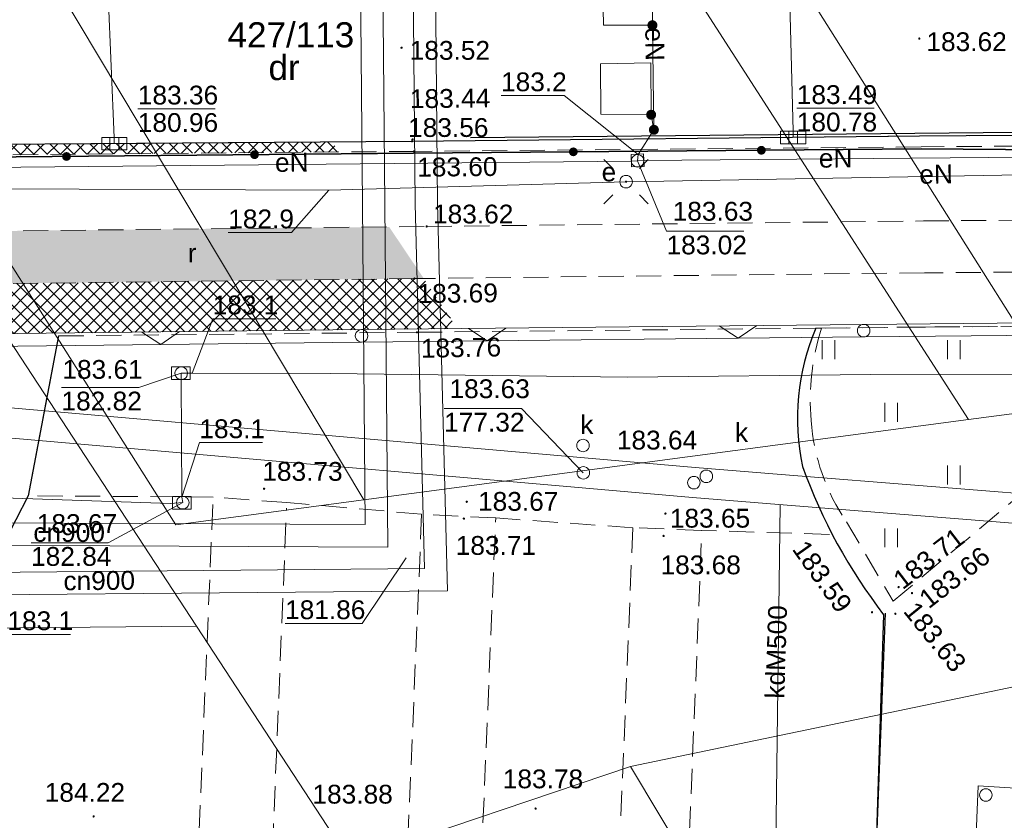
# Model space of a CAD drawing. Extents: x 8014 to 6635291, y -5609 to 5765892.
# Tile 87 of 158: x 6601229 to 6601269, y 5731807 to 5731839. Entities that reach past the tile are written whole.
import ezdxf
from ezdxf.enums import TextEntityAlignment as Align

# ---------------------------------------------------------------- set-up
doc = ezdxf.new("R2010")
doc.units = 0
doc.linetypes.add('PRZER2-1', pattern=[1.5, 1, -0.5])
doc.linetypes.add('PRZER3-1', pattern=[2, 1.5, -0.5])
doc.layers.get('0').update_dxf_attribs({"linetype": 'CONTINUOUS'})
doc.layers.add('A-SZRAF- DROGI', color=130, linetype='CONTINUOUS')
doc.layers.add('a_zieleń', color=80, linetype='CONTINUOUS')
for name, color, linetype, lineweight in [('a_krawężnik', 7, 'CONTINUOUS', 30), ('EGDE_O', 7, 'CONTINUOUS', 18), ('GEPIPP', 7, 'CONTINUOUS', 18), ('GESDZI', 7, 'CONTINUOUS', 18), ('GSLKEK', 7, 'CONTINUOUS', 18), ('GSLKOG', 7, 'CONTINUOUS', 35), ('GSLKRW', 7, 'CONTINUOUS', 25), ('GSPIPD', 7, 'CONTINUOUS', 18), ('GSPWPS', 7, 'CONTINUOUS', 13), ('GSPWPS_O', 7, 'CONTINUOUS', 13), ('GSSIIN', 7, 'CONTINUOUS', 18), ('GSSINN', 7, 'CONTINUOUS', 18), ('GSSKOA', 7, 'CONTINUOUS', 18), ('GSSKOD', 7, 'CONTINUOUS', 18), ('GSSROW', 7, 'CONTINUOUS', 18), ('GSSROW_O', 7, 'CONTINUOUS', 18), ('GSSUTR', 7, 'CONTINUOUS', 18), ('GUPELA', 7, 'CONTINUOUS', 18), ('GUPIKP', 7, 'CONTINUOUS', 18), ('GUPIWZ', 7, 'CONTINUOUS', 18), ('GUPIWZ_O', 7, 'CONTINUOUS', 18), ('GUPPRZ_O', 7, 'CONTINUOUS', 18)]:
    doc.layers.add(name, color=color, linetype=linetype, lineweight=lineweight)
for name, color, linetype, lineweight, true_color in [('EGUG_O', 7, 'CONTINUOUS', 18, 0x008000), ('GULCPR', 7, 'CONTINUOUS', 18, 0xd200d2), ('GULCPR_O', 7, 'CONTINUOUS', 18, 0xd200d2), ('GULEPR', 1, 'CONTINUOUS', 18, 0xff0000), ('GULEPR_O', 1, 'CONTINUOUS', 18, 0xff0000), ('GULKPR', 7, 'CONTINUOUS', 18, 0x803300), ('GULKPR_O', 7, 'CONTINUOUS', 18, 0x803300), ('GULTPR', 7, 'CONTINUOUS', 18, 0xff9100), ('GUPEUT', 1, 'CONTINUOUS', 18, 0xff0000), ('GUPKKS', 7, 'CONTINUOUS', 18, 0x803300), ('GUPKSD', 7, 'CONTINUOUS', 18, 0x803300)]:
    doc.layers.add(name, color=color, linetype=linetype, lineweight=lineweight, true_color=true_color)
doc.styles.add('Arial', font='arial.ttf')
pattern_1 = [(45, (3365827.47042, 2822255.7523), (-0.265165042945, 0.265165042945), []), (135, (3365827.47042, 2822255.7523), (-0.265165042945, -0.265165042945), [])]

# ---------------------------------------------------------------- blocks, each defined once
blk = doc.blocks.new('D_GSPWPS1')
blk.add_hatch(color=0).paths.add_polyline_path([(-0.045, 0), (-0.043467, -0.011647), (-0.038971, -0.0225), (-0.03182, -0.03182), (-0.0225, -0.038971), (-0.011647, -0.043467), (0, -0.045), (0.011647, -0.043467), (0.0225, -0.038971), (0.03182, -0.03182), (0.038971, -0.0225), (0.043467, -0.011647), (0.045, 0), (0.043467, 0.011647), (0.038971, 0.0225), (0.03182, 0.03182), (0.0225, 0.038971), (0.011647, 0.043467), (0, 0.045), (-0.011647, 0.043467), (-0.0225, 0.038971), (-0.03182, 0.03182), (-0.038971, 0.0225), (-0.043467, 0.011647)])
blk = doc.blocks.new('D_GUPKSD1_1')
at = {"color": 0}
blk.add_lwpolyline([(0, 0.25), (0.064705, 0.241481), (0.125, 0.216506), (0.176777, 0.176777), (0.216506, 0.125), (0.241481, 0.064705), (0.25, 0), (0.241481, -0.064705), (0.216506, -0.125), (0.176777, -0.176777), (0.125, -0.216506), (0.064705, -0.241481), (0, -0.25), (-0.064705, -0.241481), (-0.125, -0.216506), (-0.176777, -0.176777), (-0.216506, -0.125), (-0.241481, -0.064705), (-0.25, 0), (-0.241481, 0.064705), (-0.216506, 0.125), (-0.176777, 0.176777), (-0.125, 0.216506), (-0.064705, 0.241481)], close=True, dxfattribs=at)
blk = doc.blocks.new('D_GUPIWZ1_1')
at = {"color": 0}
blk.add_lwpolyline([(0, 0.25), (0.064705, 0.241481), (0.125, 0.216506), (0.176777, 0.176777), (0.216506, 0.125), (0.241481, 0.064705), (0.25, 0), (0.241481, -0.064705), (0.216506, -0.125), (0.176777, -0.176777), (0.125, -0.216506), (0.064705, -0.241481), (0, -0.25), (-0.064705, -0.241481), (-0.125, -0.216506), (-0.176777, -0.176777), (-0.216506, -0.125), (-0.241481, -0.064705), (-0.25, 0), (-0.241481, 0.064705), (-0.216506, 0.125), (-0.176777, 0.176777), (-0.125, 0.216506), (-0.064705, 0.241481)], close=True, dxfattribs=at)
blk = doc.blocks.new('D_GUPKKS1')
at = {"color": 0}
blk.add_lwpolyline([(0.5, -0.25), (-0.5, -0.25), (-0.5, 0.25), (0.5, 0.25)], close=True, dxfattribs=at)
for points in [[(-0.175, -0.25), (-0.175, 0.25)], [(0.175, -0.25), (0.175, 0.25)]]:
    blk.add_lwpolyline(points, dxfattribs=at)
blk = doc.blocks.new('D_GUPIWZ1_2')
at = {"color": 0}
blk.add_lwpolyline([(-0.25, -0.25), (0.25, -0.25), (0.25, 0.25), (-0.25, 0.25)], close=True, dxfattribs=at)
blk = doc.blocks.new('D_GUPIKP1_1')
at = {"color": 0}
blk.add_lwpolyline([(0, 0.25), (0.064705, 0.241481), (0.125, 0.216506), (0.176777, 0.176777), (0.216506, 0.125), (0.241481, 0.064705), (0.25, 0), (0.241481, -0.064705), (0.216506, -0.125), (0.176777, -0.176777), (0.125, -0.216506), (0.064705, -0.241481), (0, -0.25), (-0.064705, -0.241481), (-0.125, -0.216506), (-0.176777, -0.176777), (-0.216506, -0.125), (-0.241481, -0.064705), (-0.25, 0), (-0.241481, 0.064705), (-0.216506, 0.125), (-0.176777, 0.176777), (-0.125, 0.216506), (-0.064705, 0.241481)], close=True, dxfattribs=at)
blk = doc.blocks.new('D_GUPEUT1')
blk.add_hatch(color=0).paths.add_polyline_path([(-0.2, 0), (-0.193185, -0.051764), (-0.173205, -0.1), (-0.141421, -0.141421), (-0.1, -0.173205), (-0.051764, -0.193185), (0, -0.2), (0.051764, -0.193185), (0.1, -0.173205), (0.141421, -0.141421), (0.173205, -0.1), (0.193185, -0.051764), (0.2, 0), (0.193185, 0.051764), (0.173205, 0.1), (0.141421, 0.141421), (0.1, 0.173205), (0.051764, 0.193185), (0, 0.2), (-0.051764, 0.193185), (-0.1, 0.173205), (-0.141421, 0.141421), (-0.173205, 0.1), (-0.193185, 0.051764)])
blk = doc.blocks.new('D_GUPIWZ1_3')
at = {"color": 0}
blk.add_lwpolyline([(0.375, -0.25), (-0.375, -0.25), (-0.375, 0.25), (0.375, 0.25)], close=True, dxfattribs=at)
blk = doc.blocks.new('D_GSPIPD1')
at = {"color": 0}
blk.add_lwpolyline([(0, 0.25), (0.064705, 0.241481), (0.125, 0.216506), (0.176777, 0.176777), (0.216506, 0.125), (0.241481, 0.064705), (0.25, 0), (0.241481, -0.064705), (0.216506, -0.125), (0.176777, -0.176777), (0.125, -0.216506), (0.064705, -0.241481), (0, -0.25), (-0.064705, -0.241481), (-0.125, -0.216506), (-0.176777, -0.176777), (-0.216506, -0.125), (-0.241481, -0.064705), (-0.25, 0), (-0.241481, 0.064705), (-0.216506, 0.125), (-0.176777, 0.176777), (-0.125, 0.216506), (-0.064705, 0.241481)], close=True, dxfattribs=at)
blk = doc.blocks.new('D_KTOK03')
at = {"color": 0}
blk.add_lwpolyline([(-0.75, -0.25), (0, 0.25), (0.75, -0.25)], dxfattribs=at)
blk = doc.blocks.new('D_KOLO')
blk.add_hatch(color=0).paths.add_polyline_path([(-0.175, 0), (-0.169037, -0.045293), (-0.151554, -0.0875), (-0.123744, -0.123744), (-0.0875, -0.151554), (-0.045293, -0.169037), (0, -0.175), (0.045293, -0.169037), (0.0875, -0.151554), (0.123744, -0.123744), (0.151554, -0.0875), (0.169037, -0.045293), (0.175, 0), (0.169037, 0.045293), (0.151554, 0.0875), (0.123744, 0.123744), (0.0875, 0.151554), (0.045293, 0.169037), (0, 0.175), (-0.045293, 0.169037), (-0.0875, 0.151554), (-0.123744, 0.123744), (-0.151554, 0.0875), (-0.169037, 0.045293)])
blk = doc.blocks.new('D_GEPIPP1')
at = {"color": 0}
blk.add_lwpolyline([(0, 0.25), (0.064705, 0.241481), (0.125, 0.216506), (0.176777, 0.176777), (0.216506, 0.125), (0.241481, 0.064705), (0.25, 0), (0.241481, -0.064705), (0.216506, -0.125), (0.176777, -0.176777), (0.125, -0.216506), (0.064705, -0.241481), (0, -0.25), (-0.064705, -0.241481), (-0.125, -0.216506), (-0.176777, -0.176777), (-0.216506, -0.125), (-0.241481, -0.064705), (-0.25, 0), (-0.241481, 0.064705), (-0.216506, 0.125), (-0.176777, 0.176777), (-0.125, 0.216506), (-0.064705, 0.241481)], close=True, dxfattribs=at)
blk = doc.blocks.new('D_GUPELA2')
blk.add_hatch(color=0).paths.add_polyline_path([(-0.001087, 0.044987), (0.011881, 0.043403), (0.021281, 0.03965), (0.030065, 0.033482), (0.038133, 0.023893), (0.043117, 0.012881), (0.044986, 0.001113), (0.044323, -0.007777), (0.040557, -0.019497), (0.033417, -0.030138), (0.024849, -0.037517), (0.013788, -0.042836), (0.002013, -0.044955), (-0.00982, -0.043916), (-0.020466, -0.040077), (-0.029541, -0.033946), (-0.036867, -0.025804), (-0.04187, -0.01649), (-0.04461, -0.005909), (-0.044532, 0.006476), (-0.041285, 0.017903), (-0.034764, 0.028574), (-0.024479, 0.03776), (-0.013449, 0.042943)])
at = {"color": 0}
for points in [[(-0.883883, 0.883883), (-0.53033, 0.53033)], [(0.883883, 0.883883), (0.53033, 0.53033)], [(-0.883883, -0.883883), (-0.53033, -0.53033)], [(0.883883, -0.883883), (0.53033, -0.53033)]]:
    blk.add_lwpolyline(points, dxfattribs=at)
blk = doc.blocks.new('D_GUPELA1')
at = {"color": 0}
blk.add_lwpolyline([(0, 0.25), (0.064705, 0.241481), (0.125, 0.216506), (0.176777, 0.176777), (0.216506, 0.125), (0.241481, 0.064705), (0.25, 0), (0.241481, -0.064705), (0.216506, -0.125), (0.176777, -0.176777), (0.125, -0.216506), (0.064705, -0.241481), (0, -0.25), (-0.064705, -0.241481), (-0.125, -0.216506), (-0.176777, -0.176777), (-0.216506, -0.125), (-0.241481, -0.064705), (-0.25, 0), (-0.241481, 0.064705), (-0.216506, 0.125), (-0.176777, 0.176777), (-0.125, 0.216506), (-0.064705, 0.241481)], close=True, dxfattribs=at)
blk = doc.blocks.new('D_GSSUTR1')
at = {"color": 0}
for points in [[(-0.25666, 0.36165), (-0.25666, -0.38835)], [(0.24334, -0.38835), (0.24334, 0.36165)]]:
    blk.add_lwpolyline(points, dxfattribs=at)

msp = doc.modelspace()

# ---------------------------------------------------------------- hatches: boundary and pattern name
at = {"layer": 'A-SZRAF- DROGI', "linetype": 'ByBlock', "lineweight": 0}
h = msp.add_hatch(dxfattribs=at)
h.set_pattern_fill('ANSI37', color=253, scale=3, style=0)
h.set_pattern_definition(pattern_1)
edge = h.paths.add_edge_path()
edge.add_arc((6601135.049, 5731828.595), 3.119, 11.8601, 83.2948, ccw=False)
edge.add_line((6601138.101, 5731829.236), (6601138.113, 5731827.991))
edge.add_line((6601138.113, 5731827.991), (6601139.904, 5731827.638))
edge.add_line((6601139.904, 5731827.638), (6601142.298, 5731827.229))
edge.add_line((6601142.298, 5731827.229), (6601144.865, 5731826.872))
edge.add_line((6601144.865, 5731826.872), (6601158.368, 5731826.512))
edge.add_arc((6601157.926, 5731849.408), 22.9, 271.1058, 285.8097)
edge.add_arc((6601157.926, 5731849.408), 22.9, 285.8097, 297.833)
edge.add_line((6601168.618, 5731829.157), (6601168.763, 5731829.218))
edge.add_line((6601168.763, 5731829.218), (6601167.783, 5731830.984))
edge.add_arc((6601162.923, 5731859.008), 28.442, 271.5412, 279.8385, ccw=False)
edge.add_line((6601163.688, 5731830.576), (6601144.991, 5731830.954))
edge.add_line((6601144.991, 5731830.954), (6601141.296, 5731831.184))
edge.add_arc((6601145.096, 5731909.341), 78.25, 262.89202, 267.21705, ccw=False)
edge = h.paths.add_edge_path()
edge.add_line((6601173.522, 5731832.264), (6601173.254, 5731831.753))
edge.add_line((6601173.254, 5731831.753), (6601173.397, 5731831.785))
edge.add_arc((6601184.528, 5731790.229), 43.021, 95.6077, 104.9947, ccw=False)
edge.add_line((6601180.324, 5731833.044), (6601185.268, 5731833.104))
edge.add_line((6601185.268, 5731833.104), (6601204.678, 5731833.279))
edge.add_line((6601204.678, 5731833.279), (6601224.915, 5731833.484))
edge.add_line((6601224.915, 5731833.484), (6601242.156, 5731833.635))
edge.add_line((6601242.156, 5731833.635), (6601241.887, 5731834.035))
edge.add_line((6601241.887, 5731834.035), (6601224.921, 5731833.908))
edge.add_line((6601224.921, 5731833.908), (6601204.854, 5731833.717))
edge.add_line((6601204.854, 5731833.717), (6601185.258, 5731833.535))
edge.add_line((6601185.258, 5731833.535), (6601179.889, 5731833.497))
edge.add_arc((6601186.454, 5731783.655), 50.273, 97.5032, 101.9994)
edge.add_line((6601176.002, 5731832.829), (6601174.522, 5731832.491))
edge.add_line((6601174.522, 5731832.491), (6601173.522, 5731832.264))
at = {"layer": 'A-SZRAF- DROGI', "linetype": 'ByBlock', "lineweight": 0, "transparency": 33554559}
h = msp.add_hatch(color=253, dxfattribs=at)
edge = h.paths.add_edge_path()
edge.add_line((6601096.742, 5731831.841), (6601097.209, 5731831.653))
edge.add_arc((6601099.591, 5731836.299), 5.221, 242.8531, 270.3939)
edge.add_line((6601099.627, 5731831.078), (6601104.261, 5731830.87))
edge.add_line((6601104.261, 5731830.87), (6601110.45, 5731830.578))
edge.add_arc((6601109.502, 5731810.601), 20, 74.8645, 87.2829, ccw=False)
edge.add_line((6601114.724, 5731829.907), (6601120.388, 5731828.375))
edge.add_arc((6601125.61, 5731847.681), 20, 254.8645, 260.2477)
edge.add_line((6601122.222, 5731827.97), (6601104.31, 5731828.801))
edge.add_line((6601104.31, 5731828.801), (6601098.736, 5731829.044))
edge.add_arc((6601099.468, 5731836.321), 7.313, 237.4214, 264.2566, ccw=False)
edge.add_line((6601095.53, 5731830.158), (6601096.742, 5731831.841))
edge.add_line((6601096.742, 5731831.841), (6601096.742, 5731831.841))
edge = h.paths.add_edge_path()
edge.add_line((6601147.321, 5731826.807), (6601144.865, 5731826.872))
edge.add_arc((6601154.924, 5731908.521), 82.266, 262.55488, 262.97666, ccw=False)
edge.add_line((6601144.264, 5731826.948), (6601138.12, 5731827.233))
edge.add_line((6601138.12, 5731827.233), (6601138.133, 5731825.909))
edge.add_arc((6601145.621, 5731850.313), 25.527, 252.9427, 266.949)
edge.add_line((6601144.262, 5731824.822), (6601158.348, 5731824.461))
edge.add_line((6601158.348, 5731824.461), (6601164.801, 5731825.446))
edge.add_line((6601164.801, 5731825.446), (6601166.102, 5731825.936))
edge.add_line((6601166.102, 5731825.936), (6601168.791, 5731826.948))
edge.add_line((6601168.791, 5731826.948), (6601172.411, 5731828.026))
edge.add_line((6601172.411, 5731828.026), (6601173.992, 5731828.189))
edge.add_arc((6601186.035, 5732243.68), 415.666, 268.33976, 269.91165)
edge.add_line((6601185.394, 5731828.015), (6601205.043, 5731828.193))
edge.add_line((6601205.043, 5731828.193), (6601225.232, 5731828.343))
edge.add_line((6601225.232, 5731828.343), (6601245.543, 5731828.59))
edge.add_line((6601245.543, 5731828.59), (6601244.161, 5731830.648))
edge.add_line((6601244.161, 5731830.648), (6601225.062, 5731830.445))
edge.add_line((6601225.062, 5731830.445), (6601204.999, 5731830.246))
edge.add_line((6601204.999, 5731830.246), (6601185.122, 5731830.062))
edge.add_line((6601185.122, 5731830.062), (6601179.527, 5731830.121))
edge.add_line((6601179.527, 5731830.121), (6601173.833, 5731830.237))
edge.add_line((6601173.833, 5731830.237), (6601172.347, 5731830.025))
edge.add_line((6601172.347, 5731830.025), (6601168.763, 5731829.218))
edge.add_line((6601168.763, 5731829.218), (6601168.618, 5731829.157))
edge.add_arc((6601157.926, 5731849.408), 22.9, 271.1058, 297.833, ccw=False)
edge.add_line((6601158.368, 5731826.512), (6601147.321, 5731826.807))
at = {"layer": 'A-SZRAF- DROGI', "linetype": 'ByBlock', "lineweight": 0}
h = msp.add_hatch(dxfattribs=at)
h.set_pattern_fill('ANSI37', color=253, scale=3, style=0)
h.set_pattern_definition(pattern_1)
h.paths.add_polyline_path([(6601164.801, 5731825.446), (6601168.791, 5731826.948), (6601168.821, 5731824.474), (6601166.454, 5731823.503)])
edge = h.paths.add_edge_path()
edge.add_line((6601172.476, 5731825.895), (6601172.411, 5731828.026))
edge.add_line((6601172.411, 5731828.026), (6601173.992, 5731828.189))
edge.add_arc((6601186.035, 5732243.68), 415.666, 268.33976, 269.91165)
edge.add_line((6601185.394, 5731828.015), (6601205.043, 5731828.193))
edge.add_line((6601205.043, 5731828.193), (6601225.232, 5731828.343))
edge.add_line((6601225.232, 5731828.343), (6601245.168, 5731828.586))
edge.add_line((6601245.168, 5731828.586), (6601245.543, 5731828.59))
edge.add_line((6601245.543, 5731828.59), (6601246.884, 5731826.594))
edge.add_line((6601246.884, 5731826.594), (6601221.79, 5731826.309))
edge.add_line((6601221.79, 5731826.309), (6601205.136, 5731826.031))
edge.add_line((6601205.136, 5731826.031), (6601185.273, 5731825.848))
edge.add_line((6601185.273, 5731825.848), (6601173.834, 5731826.053))
edge.add_line((6601173.834, 5731826.053), (6601172.476, 5731825.895))
edge = h.paths.add_edge_path()
edge.add_line((6601111.994, 5731733.86), (6601109.203, 5731750.836))
edge.add_line((6601109.203, 5731750.836), (6601106.88, 5731760.994))
edge.add_line((6601106.88, 5731760.994), (6601102.557, 5731779.174))
edge.add_line((6601102.557, 5731779.174), (6601096.809, 5731802.335))
edge.add_line((6601096.809, 5731802.335), (6601093.394, 5731815.076))
edge.add_arc((6601112.891, 5731821.407), 20.499, 186.6456, 197.9903, ccw=False)
edge.add_arc((6601104.1, 5731821.197), 11.772, 157.0931, 190.5857, ccw=False)
edge.add_line((6601093.257, 5731825.779), (6601095.519, 5731824.743))
edge.add_line((6601095.519, 5731824.743), (6601101.325, 5731802.801))
edge.add_line((6601101.325, 5731802.801), (6601106.886, 5731780.522))
edge.add_line((6601106.886, 5731780.522), (6601111.376, 5731762.136))
edge.add_line((6601111.376, 5731762.136), (6601116.585, 5731733.745))
edge.add_line((6601116.585, 5731733.745), (6601117.929, 5731724.497))
edge.add_line((6601117.929, 5731724.497), (6601120.175, 5731712.999))
edge.add_line((6601120.175, 5731712.999), (6601122.074, 5731714.127))
edge.add_line((6601122.074, 5731714.127), (6601119.954, 5731724.963))
edge.add_line((6601119.954, 5731724.963), (6601118.634, 5731734.045))
edge.add_line((6601118.634, 5731734.045), (6601113.329, 5731762.836))
edge.add_line((6601113.329, 5731762.836), (6601108.915, 5731781.012))
edge.add_line((6601108.915, 5731781.012), (6601103.286, 5731803.464))
edge.add_line((6601103.286, 5731803.464), (6601098.333, 5731822.44))
edge.add_line((6601098.333, 5731822.44), (6601100.26, 5731826.8))
edge.add_line((6601100.26, 5731826.8), (6601104.18, 5731826.61))
edge.add_line((6601104.18, 5731826.61), (6601124.59, 5731825.705))
edge.add_arc((6601125.61, 5731847.683), 22.002, 254.8648, 267.342, ccw=False)
edge.add_line((6601119.866, 5731826.445), (6601114.202, 5731827.977))
edge.add_arc((6601110.334, 5731814.504), 14.017, 73.981, 84.7293)
edge.add_line((6601111.621, 5731828.462), (6601104.31, 5731828.801))
edge.add_line((6601104.31, 5731828.801), (6601098.736, 5731829.044))
edge.add_arc((6601099.468, 5731836.321), 7.313, 237.4214, 264.2566, ccw=False)
edge.add_line((6601095.53, 5731830.158), (6601092.874, 5731826.011))
edge.add_arc((6601101.918, 5731821.944), 9.917, 155.786, 175.0174)
edge.add_arc((6601112.86, 5731821.402), 20.868, 176.144, 198.0523)
edge.add_line((6601093.019, 5731814.935), (6601096.416, 5731802.213))
edge.add_line((6601096.416, 5731802.213), (6601102.139, 5731779.125))
edge.add_line((6601102.139, 5731779.125), (6601106.492, 5731760.912))
edge.add_line((6601106.492, 5731760.912), (6601108.825, 5731750.719))
edge.add_line((6601108.825, 5731750.719), (6601111.607, 5731733.785))
edge.add_line((6601111.607, 5731733.785), (6601115.11, 5731713.014))
edge.add_line((6601115.11, 5731713.014), (6601115.783, 5731710.389))
edge.add_line((6601115.783, 5731710.389), (6601116.123, 5731710.591))
edge.add_line((6601116.123, 5731710.591), (6601115.488, 5731713.094))
edge.add_line((6601115.488, 5731713.094), (6601113.741, 5731723.477))
edge.add_line((6601113.741, 5731723.477), (6601111.994, 5731733.86))
at = {"layer": 'a_zieleń', "transparency": 33554687}
h = msp.add_hatch(dxfattribs=at)
h.set_pattern_fill('ANSI31', color=256, scale=2, angle=0.5416)
h.set_pattern_definition([(45.54155787, (6600987.53512, 5732094.77134), (-0.1784396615, 0.175097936), [])])
edge = h.paths.add_edge_path()
edge.add_line((6601184.523, 5731785.715), (6601184.767, 5731785.473))
edge.add_line((6601184.767, 5731785.473), (6601208.79, 5731802.27))
edge.add_line((6601208.79, 5731802.27), (6601211.05, 5731814.48))
edge.add_line((6601211.05, 5731814.48), (6601142.151, 5731813.823))
edge.add_arc((6601143.698, 5731819.102), 5.501, 253.6603, 270.5475)
edge.add_line((6601143.751, 5731813.601), (6601191.034, 5731814.053))
edge.add_arc((6601191.122, 5731812.113), 1.942, 359.8374, 92.594, ccw=False)
edge.add_line((6601193.063, 5731812.108), (6601193.074, 5731811.004))
edge.add_line((6601193.074, 5731811.004), (6601197.383, 5731811.045))
edge.add_line((6601197.383, 5731811.045), (6601197.425, 5731806.621))
edge.add_line((6601197.425, 5731806.621), (6601199.732, 5731806.642))
edge.add_line((6601199.732, 5731806.642), (6601199.803, 5731799.171))
edge.add_line((6601199.803, 5731799.171), (6601197.516, 5731797.165))
edge.add_line((6601197.516, 5731797.165), (6601194.216, 5731797.133))
edge.add_line((6601194.216, 5731797.133), (6601194.251, 5731793.47))
edge.add_arc((6601191.538, 5731793.658), 2.72, 281.0894, 356.0358, ccw=False)
edge.add_line((6601192.061, 5731790.989), (6601185.152, 5731786.156))
edge.add_arc((71774552.687, -87417922.681), 113685689.918, 124.97904394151, 124.97904432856)
h.paths.add_polyline_path([(6601204.906, 5731809.178), (6601202.577, 5731808.579), (6601203.741, 5731808.879)], flags=16)

# ---------------------------------------------------------------- linework, layer by layer
at = {"layer": 'a_krawężnik'}
for points in [[(6601309.558, 5731818.221), (6601309.583, 5731819.899, 0.443503), (6601293.756, 5731834.658), (6601247.406, 5731834.196)], [(6601309.558, 5731818.221), (6601309.285, 5731799.427), (6601307.937, 5731782.162, -0.448215), (6601296.389, 5731773.191), (6601277.832, 5731776.406, 0.06051), (6601269.447, 5731777.564, -0.645433), (6601263.312, 5731798.643), (6601263.96, 5731815.246)]]:
    msp.add_lwpolyline(points, format="xyb", dxfattribs=at)
at = {"layer": 'GESDZI', "color": 8, "linetype": 'Continuous', "lineweight": 18, "elevation": 10.22}
for points in [[(6601212.623, 5731851.194), (6601236.48, 5731814.72), (6601211.05, 5731814.48), (6601211.78, 5731818.44), (6601211.77, 5731822.19), (6601211.694, 5731851.207)], [(6601328.936, 5731821.654), (6601309.16, 5731817.51), (6601301.54, 5731819.06), (6601253.79, 5731809.13), (6601242.61, 5731805.35), (6601236.48, 5731814.72), (6601212.623, 5731851.194)], [(6601224.451, 5731851.03), (6601243.15, 5731819.76), (6601235.65, 5731818.76), (6601215.126, 5731851.16)], [(6601215.126, 5731851.16), (6601235.65, 5731818.76), (6601243.15, 5731819.76), (6601267.27, 5731822.96), (6601271.23, 5731823.49), (6601294.37, 5731826.56), (6601295.01, 5731826.85), (6601299.23, 5731827.8), (6601312.52, 5731830.78), (6601326.95, 5731833.63), (6601328.92, 5731834.01), (6601329.415, 5731834.107)], [(6601249.429, 5731850.684), (6601267.27, 5731822.96), (6601243.15, 5731819.76), (6601224.451, 5731851.03)], [(6601254.114, 5731850.619), (6601271.23, 5731823.49), (6601267.27, 5731822.96), (6601249.429, 5731850.684)], [(6601278.987, 5731850.274), (6601294.37, 5731826.56), (6601271.23, 5731823.49), (6601254.114, 5731850.619)], [(6601285.766, 5731731.232), (6601275.16, 5731747.72), (6601277.32, 5731749.06), (6601248.94, 5731794.23), (6601249.17, 5731794.37), (6601242.61, 5731805.35), (6601253.79, 5731809.13), (6601274.48, 5731774.54), (6601286.31, 5731754.76), (6601298.13, 5731734.98), (6601295.889, 5731733.524)]]:
    msp.add_lwpolyline(points, dxfattribs=at)
for points in [[(6601301.54, 5731819.06), (6601298.66, 5731789.71), (6601274.48, 5731774.54), (6601253.79, 5731809.13)], [(6601208.79, 5731802.27), (6601211.05, 5731814.48), (6601236.48, 5731814.72), (6601242.61, 5731805.35), (6601225.16, 5731794.46), (6601221.24, 5731792.01), (6601216.42, 5731789)]]:
    msp.add_lwpolyline(points, close=True, dxfattribs=at)
at = {"layer": 'GSLKEK', "color": 8, "linetype": 'Continuous', "lineweight": 18, "elevation": 10.18}
for points in [[(6601306.817, 5731822.167), (6601299.1, 5731827.105), (6601283.064, 5731826.95), (6601263.084, 5731826.758), (6601243.059, 5731826.555), (6601227.042, 5731826.367), (6601214.883, 5731826.233), (6601213.165, 5731822.73), (6601205.312, 5731823.363), (6601185.394, 5731824.963), (6601174.376, 5731825.865)], [(6601306.547, 5731821.745), (6601298.956, 5731826.603), (6601283.068, 5731826.45), (6601263.088, 5731826.258), (6601243.065, 5731826.055), (6601227.048, 5731825.867), (6601215.197, 5731825.737), (6601213.463, 5731822.204), (6601205.272, 5731822.865), (6601185.354, 5731824.465), (6601174.336, 5731825.367)]]:
    msp.add_lwpolyline(points, dxfattribs=at)
at = {"layer": 'GSLKOG', "color": 8, "linetype": 'Continuous', "lineweight": 35, "elevation": 10.18}
msp.add_lwpolyline([(6601287.214, 5731833.591), (6601265.38, 5731833.757), (6601245.133, 5731833.588), (6601224.954, 5731833.396), (6601204.702, 5731833.159), (6601185.265, 5731832.905), (6601182.45, 5731832.784), (6601175.996, 5731832.065)], dxfattribs=at)
at = {"layer": 'GSLKRW', "color": 8, "linetype": 'Continuous', "lineweight": 25, "elevation": 10.18}
for points in [[(6601297.609, 5731772.963), (6601301.205, 5731773.35, 0.081193), (6601304.319, 5731775.194, 0.203139), (6601307.936, 5731781.697), (6601307.956, 5731781.931), (6601309.06, 5731795.075), (6601309.374, 5731800.269), (6601309.525, 5731808.138), (6601309.595, 5731820.247, 0.100663), (6601307.645, 5731826.955, 0.22109), (6601300.22, 5731833.525, 0.009342), (6601296.346, 5731834.427), (6601293.115, 5731834.511), (6601285.762, 5731834.409), (6601265.313, 5731834.272), (6601245.071, 5731834.059), (6601224.921, 5731833.908)], [(6601261.181, 5731826.609, 0.15447), (6601260.642, 5731821.094, 0.07698), (6601263.881, 5731815.178), (6601263.35, 5731798.58, 0.037973), (6601261.609, 5731796.75, 0.094493), (6601259.678, 5731793.791, 0.07069), (6601259.02, 5731791.17, 0.05823), (6601259.536, 5731786.908, 0.113331), (6601261.35, 5731782.26, 0.061212), (6601262.702, 5731780.631, 0.033311), (6601263.962, 5731779.646, 0.033772), (6601265.349, 5731778.834, 0.1237), (6601271.64, 5731777.52)], [(6601230.981, 5731826.297), (6601229.77, 5731819.92), (6601228.28, 5731817.05), (6601227.74, 5731797.67, -0.158604), (6601232.063, 5731788.296, -0.204544), (6601228.953, 5731780.232, -0.170187), (6601221.47, 5731776.54), (6601220.539, 5731776.393), (6601211.635, 5731774.994), (6601207.571, 5731774.172)]]:
    msp.add_lwpolyline(points, format="xyb", dxfattribs=at)
at = {"layer": 'GSSIIN', "color": 8, "linetype": 'Continuous', "lineweight": 18, "elevation": 10.18}
msp.add_lwpolyline([(6601270.4, 5731808.18), (6601270.21, 5731804), (6601267.48, 5731804.16), (6601267.65, 5731808.35)], close=True, dxfattribs=at)
at = {"layer": 'GSSINN', "color": 8, "linetype": 'PRZER2-1', "lineweight": 18, "elevation": 10.3}
msp.add_lwpolyline([(6601293.058, 5731834.104), (6601285.791, 5731834.008), (6601265.374, 5731833.84), (6601245.158, 5731833.661), (6601224.915, 5731833.484), (6601204.678, 5731833.279), (6601185.268, 5731833.104), (6601180.324, 5731833.044, -0.003843), (6601173.48, 5731832.14), (6601173.522, 5731832.264, 0.000264), (6601174.522, 5731832.491, -0.027174), (6601179.889, 5731833.497), (6601185.258, 5731833.535), (6601204.854, 5731833.717), (6601224.921, 5731833.908), (6601245.071, 5731834.059), (6601265.313, 5731834.272), (6601285.762, 5731834.409), (6601293.115, 5731834.511)], format="xyb", dxfattribs=at)
msp.add_lwpolyline([(6601293.058, 5731834.104), (6601285.791, 5731834.008), (6601265.374, 5731833.84), (6601245.158, 5731833.661), (6601224.915, 5731833.484), (6601204.678, 5731833.279), (6601185.268, 5731833.104), (6601180.324, 5731833.044, -0.003843), (6601173.48, 5731832.14), (6601172.42, 5731830.07), (6601173.833, 5731830.237), (6601179.527, 5731830.121), (6601185.122, 5731830.062), (6601204.999, 5731830.246), (6601225.062, 5731830.445), (6601245.658, 5731830.664), (6601265.477, 5731830.883), (6601285.708, 5731831.059), (6601291.518, 5731831.149)], format="xyb", close=True, dxfattribs=at)
for points in [[(6601237.142, 5731819.872), (6601229.77, 5731819.92)], [(6601245.457, 5731819.189), (6601240.077, 5731819.651)], [(6601253.88, 5731818.648), (6601248.411, 5731819.038)], [(6601261.717, 5731818.385), (6601256.632, 5731818.543)]]:
    msp.add_lwpolyline(points, dxfattribs=at)
at = {"layer": 'GSSKOA', "color": 8, "linetype": 'PRZER3-1', "lineweight": 18, "elevation": 10.18}
msp.add_lwpolyline([(6601224.921, 5731833.908), (6601245.071, 5731834.059), (6601265.313, 5731834.272), (6601285.762, 5731834.409), (6601293.115, 5731834.511), (6601296.346, 5731834.427), (6601298.18, 5731834.019), (6601300.22, 5731833.525, -0.034408), (6601301.818, 5731832.92), (6601302.335, 5731833.903)], format="xyb", dxfattribs=at)
at = {"layer": 'GSSKOD', "color": 8, "linetype": 'PRZER2-1', "lineweight": 18, "elevation": 10.18}
for points in [[(6601307.309, 5731826.724), (6601306.463, 5731826.254), (6601299.21, 5731830.913, -0.317127), (6601296.431, 5731829.08), (6601285.76, 5731828.97), (6601265.514, 5731828.816), (6601245.168, 5731828.586), (6601225.232, 5731828.343)], [(6601230.981, 5731826.297), (6601245.271, 5731826.443), (6601261.181, 5731826.609), (6601261.406, 5731826.611), (6601265.551, 5731826.654), (6601277.422, 5731826.74), (6601285.683, 5731826.799), (6601289.671, 5731826.844), (6601293.161, 5731826.884), (6601293.839, 5731826.892), (6601299.412, 5731826.955, -0.137213), (6601306.912, 5731822.12, -0.170201), (6601307.61, 5731820.106), (6601307.527, 5731808.141), (6601307.396, 5731801.206), (6601305.422, 5731801.348), (6601305.06, 5731795.309), (6601307.024, 5731795.136), (6601305.964, 5731782.155, -0.208653), (6601303.11, 5731776.814, -0.021978), (6601302.313, 5731776.228, -0.186427), (6601297.889, 5731774.883)]]:
    msp.add_lwpolyline(points, format="xyb", dxfattribs=at)
for points in [[(6601231.3, 5731791.68), (6601227.74, 5731797.67), (6601228.28, 5731817.05), (6601229.77, 5731819.92), (6601230.981, 5731826.297)], [(6601237.129, 5731819.569), (6601236.128, 5731795.559)], [(6601240.077, 5731819.651), (6601237.142, 5731819.872)], [(6601236.128, 5731795.559), (6601239.083, 5731795.358), (6601240.068, 5731819.428)]]:
    msp.add_lwpolyline(points, dxfattribs=at)
for points in [[(6601244.441, 5731795.015), (6601247.404, 5731794.885), (6601248.411, 5731819.038), (6601245.457, 5731819.189)], [(6601253.88, 5731818.648), (6601252.889, 5731794.705), (6601255.652, 5731794.541), (6601256.632, 5731818.543)]]:
    msp.add_lwpolyline(points, close=True, dxfattribs=at)
at = {"layer": 'GSSROW', "color": 8, "linetype": 'PRZER2-1', "lineweight": 18, "elevation": 10.18}
for points in [[(6601172.42, 5731830.07), (6601173.833, 5731830.237), (6601179.527, 5731830.121), (6601185.122, 5731830.062), (6601204.999, 5731830.246), (6601225.062, 5731830.445), (6601245.658, 5731830.664), (6601265.477, 5731830.883), (6601285.708, 5731831.059), (6601291.518, 5731831.149), (6601296.371, 5731831.17, 0.421147), (6601297.404, 5731831.673), (6601298.18, 5731834.019), (6601300.22, 5731833.525)], [(6601300.095, 5731833.139), (6601299.21, 5731830.913, -0.317127), (6601296.431, 5731829.08), (6601285.76, 5731828.97), (6601265.514, 5731828.816), (6601245.168, 5731828.586), (6601225.232, 5731828.343), (6601205.043, 5731828.193), (6601185.394, 5731828.015), (6601179.561, 5731828.064), (6601173.992, 5731828.189), (6601172.39, 5731827.98)]]:
    msp.add_lwpolyline(points, format="xyb", dxfattribs=at)
at = {"layer": 'GSSUTR', "color": 8, "linetype": 'PRZER2-1', "lineweight": 18, "elevation": 10.1}
msp.add_lwpolyline([(6601261.406, 5731826.611, 0.100111), (6601260.99, 5731822.92, 0.131858), (6601262.397, 5731818.889), (6601264.26, 5731815.72), (6601277.422, 5731826.74), (6601265.551, 5731826.654)], format="xyb", close=True, dxfattribs=at)
at = {"layer": 'GULCPR', "color": 8, "linetype": 'Continuous', "lineweight": 18, "elevation": 10.14}
for points in [[(6601242.922, 5731850.774), (6601243.095, 5731831.552), (6601243.201, 5731818.772), (6601219.142, 5731818.887), (6601195.054, 5731818.554), (6601171.222, 5731817.895), (6601147.076, 5731817.586), (6601123.892, 5731817.356), (6601124.3, 5731829.744), (6601115.209, 5731830.054), (6601115.418, 5731817.642), (6601111.159, 5731817.587), (6601108.079, 5731816.443)], [(6601245.923, 5731850.732), (6601246.095, 5731831.582), (6601246.489, 5731816.137), (6601219.178, 5731815.887), (6601195.101, 5731815.554), (6601171.267, 5731814.896), (6601147.113, 5731814.586), (6601120.9, 5731814.354), (6601121.239, 5731826.839), (6601117.966, 5731826.85), (6601118.017, 5731814.323), (6601111.177, 5731814.595), (6601108.097, 5731815.593)], [(6601245.022, 5731850.745), (6601245.195, 5731831.567), (6601245.566, 5731817.029), (6601219.168, 5731816.787), (6601195.083, 5731816.454), (6601171.249, 5731815.795), (6601147.103, 5731815.486), (6601121.825, 5731815.262), (6601122.164, 5731827.736), (6601117.062, 5731827.753), (6601117.113, 5731815.26), (6601111.337, 5731815.49), (6601108.374, 5731816.449)], [(6601243.822, 5731850.762), (6601243.995, 5731831.559), (6601244.109, 5731817.868), (6601219.146, 5731817.987), (6601195.072, 5731817.654), (6601171.24, 5731816.995), (6601147.086, 5731816.686), (6601122.962, 5731816.447), (6601123.371, 5731828.875), (6601116.125, 5731829.122), (6601116.333, 5731816.754), (6601111.327, 5731816.689), (6601108.392, 5731815.599)]]:
    msp.add_lwpolyline(points, dxfattribs=at)
at = {"layer": 'GULEPR', "color": 8, "linetype": 'Continuous', "lineweight": 18, "elevation": 10.14}
for points in [[(6601254.66, 5731838.69), (6601252.71, 5731838.69), (6601252.67, 5731840.67), (6601254.68, 5731840.67)], [(6601254.61, 5731835.12), (6601252.61, 5731835.15), (6601252.59, 5731837.15), (6601254.6, 5731837.19)]]:
    msp.add_lwpolyline(points, close=True, dxfattribs=at)
for points in [[(6601254.72, 5731834.52), (6601254.66, 5731838.69)], [(6601254.72, 5731834.52), (6601254.61, 5731835.12)], [(6601254.07, 5731833.28), (6601254.09, 5731833.53), (6601254.72, 5731834.52)], [(6601219.75, 5731832.94), (6601220, 5731832.94), (6601253.83, 5731833.27), (6601254.07, 5731833.28)], [(6601254.07, 5731833.28), (6601254.31, 5731833.3), (6601280.29, 5731833.52), (6601280.58, 5731833.52)], [(6601103.24, 5731817.08), (6601103.36, 5731818.91), (6601108.27, 5731826.73), (6601114.75, 5731826.47), (6601130.29, 5731825.84), (6601150.16, 5731824.45), (6601163.52, 5731824.54), (6601171.2, 5731830.99), (6601177.34, 5731831.43), (6601187.15, 5731831.7), (6601207.97, 5731831.57), (6601228.46, 5731832.17), (6601241.76, 5731832.11), (6601253.61, 5731832.45), (6601278.34, 5731832.89), (6601289.7, 5731832.35), (6601290.15, 5731831.9), (6601290.143, 5731831.726)]]:
    msp.add_lwpolyline(points, dxfattribs=at)
at = {"layer": 'GULKPR', "color": 8, "linetype": 'Continuous', "lineweight": 18, "elevation": 10.14}
for points in [[(6601233.2, 5731833.965), (6601233.19, 5731834.215), (6601232.84, 5731842.76)], [(6601260.275, 5731834.21), (6601260.269, 5731834.46), (6601260.06, 5731842.66)], [(6601162.156, 5731828.888), (6601192.972, 5731826.405), (6601219.592, 5731824.258), (6601251.958, 5731821.436), (6601256.364, 5731821.045), (6601259.798, 5731820.774)], [(6601162.059, 5731827.692), (6601192.876, 5731825.209), (6601219.492, 5731823.062), (6601251.853, 5731820.241), (6601256.264, 5731819.849), (6601259.703, 5731819.578)], [(6601259.798, 5731820.774), (6601271.78, 5731819.813), (6601284.936, 5731822.729)], [(6601259.702, 5731819.578), (6601271.864, 5731818.602), (6601285.196, 5731821.558)], [(6601259.752, 5731819.576), (6601259.574, 5731804.98)]]:
    msp.add_lwpolyline(points, dxfattribs=at)
at = {"layer": 'GULTPR', "color": 8, "linetype": 'Continuous', "lineweight": 18, "elevation": 10.14}
msp.add_lwpolyline([(6601222.08, 5731820.07), (6601235.44, 5731819.62), (6601235.93, 5731819.65), (6601235.89, 5731819.87), (6601235.87, 5731824.6), (6601235.87, 5731824.81), (6601236.31, 5731824.81), (6601241.81, 5731824.8), (6601253.67, 5731824.66), (6601263.36, 5731824.76), (6601274.89, 5731824.77), (6601287.26, 5731824.82), (6601287.75, 5731824.85)], dxfattribs=at)
at = {"layer": 'GUPPRZ_O', "color": 8, "linetype": 'Continuous', "lineweight": 13, "elevation": 10.8, "flags": 128}
for points in [[(6601254.09, 5731833.53), (6601251.143, 5731835.885), (6601248.623, 5731835.885)], [(6601234.139, 5731835.358), (6601237.219, 5731835.358)], [(6601260.419, 5731835.377), (6601263.499, 5731835.377)], [(6601254.07, 5731833.28), (6601255.224, 5731830.475), (6601258.304, 5731830.475)], [(6601241.76, 5731832.11), (6601240.264, 5731830.418), (6601237.744, 5731830.418)], [(6601236.31, 5731824.81), (6601237.124, 5731826.986), (6601239.644, 5731826.986)], [(6601235.87, 5731824.81), (6601234.174, 5731824.248), (6601231.094, 5731824.248)], [(6601251.905, 5731820.839), (6601249.435, 5731823.405), (6601246.355, 5731823.405)], [(6601235.89, 5731819.87), (6601236.593, 5731822.049), (6601239.113, 5731822.049)], [(6601235.93, 5731819.65), (6601232.962, 5731818.051), (6601229.882, 5731818.051)], [(6601244.841, 5731817.451), (6601243.09, 5731814.83), (6601240.01, 5731814.83)], [(6601227.3, 5731816.37), (6601228.938, 5731814.392), (6601231.458, 5731814.392)]]:
    msp.add_lwpolyline(points, dxfattribs=at)

# ---------------------------------------------------------------- block references
at = {"layer": 'GEPIPP', "color": 8, "linetype": 'Continuous', "lineweight": 18}
msp.add_blockref('D_GEPIPP1', (6601267.957, 5731807.989, 10.2), dxfattribs=at)
at = {"layer": 'GSLKEK', "color": 8, "linetype": 'Continuous', "lineweight": 18}
for p, rotation in [((6601248.074, 5731826.356, 10.18), 180.5808352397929), ((6601248.074, 5731826.356, 10.18), 180.5808352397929), ((6601258.074, 5731826.457, 10.18), 180.5808352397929), ((6601258.074, 5731826.457, 10.18), 180.5808352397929), ((6601235.054, 5731826.211, 10.18), 180.6724799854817), ((6601235.054, 5731826.211, 10.18), 180.6724799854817)]:
    msp.add_blockref('D_KTOK03', p, dxfattribs=dict(at, rotation=rotation))
at = {"layer": 'GSLKOG', "color": 8, "linetype": 'Continuous', "lineweight": 35}
for p, rotation in [((6601238.793, 5731833.528, 10.18), 180.5451438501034), ((6601238.793, 5731833.528, 10.18), 180.5451438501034), ((6601251.507, 5731833.641, 10.18), 180.4782319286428), ((6601251.507, 5731833.641, 10.18), 180.4782319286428), ((6601259.006, 5731833.704, 10.18), 180.4782319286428), ((6601259.006, 5731833.704, 10.18), 180.4782319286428), ((6601231.294, 5731833.456, 10.18), 180.5451438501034), ((6601231.294, 5731833.456, 10.18), 180.5451438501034)]:
    msp.add_blockref('D_KOLO', p, dxfattribs=dict(at, rotation=rotation))
at = {"layer": 'GSPIPD', "color": 8, "linetype": 'Continuous', "lineweight": 18}
for p in [(6601263.086, 5731826.508, 10.2), (6601243.062, 5731826.305, 10.2)]:
    msp.add_blockref('D_GSPIPD1', p, dxfattribs=at)
at = {"layer": 'GSPWPS', "color": 8, "linetype": 'Continuous', "lineweight": 13}
for p in [(6601265.305, 5731838.158, 10.08), (6601244.655, 5731837.794, 10.08), (6601245.071, 5731834.059, 10.08), (6601245.094, 5731834.137, 10.08), (6601245.158, 5731833.661, 10.08), (6601245.658, 5731830.664, 10.08), (6601245.168, 5731828.586, 10.08), (6601245.271, 5731826.443, 10.08), (6601239.175, 5731820.203, 10.08), (6601247.258, 5731819.685, 10.08), (6601255.179, 5731819.214, 10.08), (6601247.141, 5731819.013, 10.08), (6601255.106, 5731818.322, 10.08), (6601264.479, 5731816.28, 10.08), (6601265.014, 5731816.041, 10.08), (6601263.419, 5731815.279, 10.08), (6601264.35, 5731815.217, 10.08), (6601250.003, 5731807.449, 10.08), (6601232.376, 5731807.135, 10.08)]:
    msp.add_blockref('D_GSPWPS1', p, dxfattribs=at)
at = {"layer": 'GSSUTR', "color": 8, "linetype": 'Continuous', "lineweight": 18}
for p in [(6601261.688, 5731825.763, 10.1), (6601266.688, 5731825.763, 10.1), (6601264.188, 5731823.263, 10.1), (6601266.688, 5731820.763, 10.1), (6601264.188, 5731818.263, 10.1)]:
    msp.add_blockref('D_GSSUTR1', p, dxfattribs=at)
at = {"layer": 'GUPELA', "color": 8, "linetype": 'Continuous', "lineweight": 18}
for name, p in [('D_GUPELA2', (6601253.61, 5731832.45, 10.15)), ('D_GUPELA1', (6601253.61, 5731832.45, 10.16))]:
    msp.add_blockref(name, p, dxfattribs=at)
at = {"layer": 'GUPEUT', "color": 8, "linetype": 'Continuous', "lineweight": 18}
for p in [(6601254.66, 5731838.69, 10.16), (6601254.61, 5731835.12, 10.16), (6601254.72, 5731834.52, 10.16)]:
    msp.add_blockref('D_GUPEUT1', p, dxfattribs=at)
at = {"layer": 'GUPIKP', "color": 8, "linetype": 'Continuous', "lineweight": 18}
for p in [(6601254.07, 5731833.28, 10.16), (6601235.87, 5731824.81, 10.16), (6601235.93, 5731819.65, 10.16)]:
    msp.add_blockref('D_GUPIKP1_1', p, dxfattribs=at)
at = {"layer": 'GUPIWZ', "color": 8, "linetype": 'Continuous', "lineweight": 18, "rotation": 2.331297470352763}
msp.add_blockref('D_GUPIWZ1_2', (6601254.067, 5731833.297, 10.18), dxfattribs=at)
at = {"layer": 'GUPIWZ', "color": 8, "linetype": 'Continuous', "lineweight": 18}
for name, p in [('D_GUPIWZ1_3', (6601235.85, 5731824.81, 10.18)), ('D_GUPIWZ1_1', (6601251.894, 5731821.929, 10.18)), ('D_GUPIWZ1_1', (6601256.809, 5731820.697, 10.18)), ('D_GUPIWZ1_3', (6601235.89, 5731819.64, 10.18))]:
    msp.add_blockref(name, p, dxfattribs=at)
at = {"layer": 'GUPKKS', "color": 8, "linetype": 'Continuous', "lineweight": 18}
for p in [(6601260.275, 5731834.21, 10.16), (6601233.2, 5731833.965, 10.16)]:
    msp.add_blockref('D_GUPKKS1', p, dxfattribs=at)
at = {"layer": 'GUPKSD', "color": 8, "linetype": 'Continuous', "lineweight": 18}
for p in [(6601251.905, 5731820.839, 10.16), (6601256.314, 5731820.447, 10.16)]:
    msp.add_blockref('D_GUPKSD1_1', p, dxfattribs=at)

# ---------------------------------------------------------------- texts
at = {"layer": 'EGDE_O', "color": 8, "linetype": 'Continuous', "lineweight": 0, "style": 'Arial'}
msp.add_text('427/113', height=1, dxfattribs=at).set_placement((6601240.242, 5731837.81, 10.8), align=Align.CENTER)
at = {"layer": 'EGUG_O', "color": 8, "linetype": 'Continuous', "lineweight": 0, "style": 'Arial'}
msp.add_text('dr', height=1, dxfattribs=at).set_placement((6601239.972, 5731836.503, 10.8), align=Align.CENTER)
at = {"layer": 'GSPWPS_O', "color": 8, "linetype": 'Continuous', "lineweight": 0, "style": 'Arial'}
for s, p in [('183.62', (6601265.588, 5731837.659, 10.8)), ('183.52', (6601244.981, 5731837.313, 10.8)), ('183.56', (6601244.917, 5731834.236, 10.8)), ('183.62', (6601245.911, 5731830.785, 10.8)), ('183.73', (6601239.103, 5731820.52, 10.8)), ('183.67', (6601247.706, 5731819.324, 10.8)), ('183.65', (6601255.356, 5731818.653, 10.8)), ('183.71', (6601246.816, 5731817.567, 10.8)), ('183.68', (6601254.984, 5731816.792, 10.8)), ('183.78', (6601248.694, 5731808.257, 10.8)), ('184.22', (6601230.426, 5731807.717, 10.8)), ('183.88', (6601241.103, 5731807.646, 10.8))]:
    msp.add_text(s, height=0.75, dxfattribs=at).set_placement(p)
for s, rotation, p in [('183.44', 0.5621, (6601244.993, 5731835.382, 10.8)), ('183.60', 0.5002, (6601245.282, 5731832.652, 10.8)), ('183.69', 0.5997, (6601245.297, 5731827.611, 10.8)), ('183.76', 0.9921, (6601245.431, 5731825.428, 10.8)), ('183.71', 37.534, (6601264.639, 5731816.153, 10.8)), ('183.59', 305.343, (6601260.205, 5731817.796, 10.8)), ('183.66', 38.0623, (6601265.677, 5731815.386, 10.8)), ('183.63', 308.9997, (6601264.635, 5731815.308, 10.8))]:
    msp.add_text(s, height=0.75, rotation=rotation, dxfattribs=at).set_placement(p)
at = {"layer": 'GSSROW_O', "color": 8, "linetype": 'Continuous', "lineweight": 0, "style": 'Arial'}
msp.add_text('r', height=0.75, dxfattribs=at).set_placement((6601236.305, 5731829.228, 10.8), align=Align.CENTER)
at = {"layer": 'GULCPR_O', "color": 8, "linetype": 'Continuous', "lineweight": 0, "style": 'Arial'}
for rotation, p in [(359.7267, (6601231.398, 5731818.085, 10.8)), (0.5242, (6601232.603, 5731816.167, 10.8))]:
    msp.add_text('cn900', height=0.75, rotation=rotation, dxfattribs=at).set_placement(p, align=Align.CENTER)
at = {"layer": 'GULEPR_O', "color": 8, "linetype": 'Continuous', "lineweight": 0, "style": 'Arial'}
for rotation, p in [(270.8243, (6601254.384, 5731837.933, 10.8)), (0.4852, (6601261.969, 5731833.016, 10.8)), (0.5589, (6601240.282, 5731832.848, 10.8)), (1.0193, (6601265.98, 5731832.377, 10.8))]:
    msp.add_text('eN', height=0.75, rotation=rotation, dxfattribs=at).set_placement(p, align=Align.CENTER)
at = {"layer": 'GULKPR_O', "color": 8, "linetype": 'Continuous', "lineweight": 0, "style": 'Arial'}
msp.add_text('kdM500', height=0.75, rotation=88.1737, dxfattribs=at).set_placement((6601259.974, 5731813.685, 10.8), align=Align.CENTER)
at = {"layer": 'GUPIWZ_O', "color": 8, "linetype": 'Continuous', "lineweight": 0, "style": 'Arial'}
for s, p in [('e', (6601253.218, 5731832.463, 10.8)), ('k', (6601252.307, 5731822.388, 10.8)), ('k', (6601258.474, 5731822.072, 10.8))]:
    msp.add_text(s, height=0.75, dxfattribs=at).set_placement(p, align=Align.RIGHT)
at = {"layer": 'GUPPRZ_O', "color": 8, "linetype": 'Continuous', "lineweight": 0, "style": 'Arial'}
for s, p in [('183.2', (6601248.623, 5731836.058, 10.8)), ('183.36', (6601234.139, 5731835.53, 10.8)), ('183.49', (6601260.419, 5731835.549, 10.8)), ('180.96', (6601234.139, 5731834.435, 10.8)), ('180.78', (6601260.419, 5731834.454, 10.8)), ('182.9', (6601237.744, 5731830.591, 10.8)), ('183.63', (6601255.468, 5731830.896, 10.8)), ('183.02', (6601255.224, 5731829.552, 10.8)), ('183.1', (6601237.124, 5731827.159, 10.8)), ('183.61', (6601231.13, 5731824.588, 10.8)), ('183.63', (6601246.569, 5731823.818, 10.8)), ('182.82', (6601231.094, 5731823.326, 10.8)), ('177.32', (6601246.355, 5731822.482, 10.8)), ('183.1', (6601236.593, 5731822.221, 10.8)), ('183.64', (6601253.243, 5731821.769, 10.8)), ('183.67', (6601230.11, 5731818.44, 10.8)), ('182.84', (6601229.882, 5731817.129, 10.8)), ('181.86', (6601240.01, 5731815.002, 10.8)), ('183.1', (6601228.938, 5731814.564, 10.8))]:
    msp.add_text(s, height=0.75, dxfattribs=at).set_placement(p)

doc.saveas('drawing.dxf')
